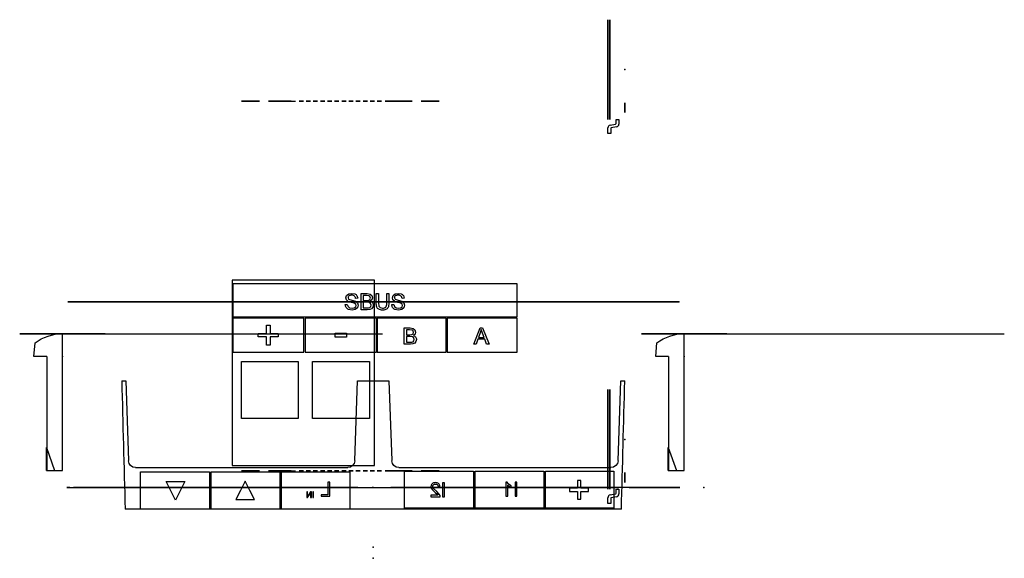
# Model space of a CAD drawing. Header units: millimetres. Extents: x -24.8 to 44.4, y -0.8 to 37.1.
import ezdxf

# ---------------------------------------------------------------- set-up
doc = ezdxf.new("R2010")
doc.units = ezdxf.units.MM
doc.header["$MEASUREMENT"] = 0
for name, color, linetype in [('', 7, 'Continuous'), ('Model_Sketch1', 7, 'Continuous'), ('Model_Sketch2', 7, 'Continuous'), ('Model_Sketch3', 7, 'Continuous'), ('Model_Sketch5', 7, 'Continuous'), ('Model_ThermalSketch', 7, 'Continuous'), ('PPZ-02m v2_Sketch1', 7, 'Continuous'), ('PPZ-02m v2_Sketch2', 7, 'Continuous'), ('ST-1018_2_0_A v1_Outline', 7, 'Continuous'), ('ST-1018_2_1_C v2_Outline', 7, 'Continuous'), ('TQFP48_Pad', 7, 'Continuous'), ('TQFP48_Silkscreen', 7, 'Continuous'), ('TQFP48_Text', 7, 'Continuous')]:
    doc.layers.add(name, color=color, linetype=linetype)

# ---------------------------------------------------------------- blocks, each defined once
blk = doc.blocks.new('Model')
at = {"layer": 'Model_Sketch1'}
for p, q in [((0.35, 0.35, 0.015), (-0.35, 0.35, 0.015)), ((0.35, 0.35, 0.015), (-0.35, -0.35, 0.015)), ((-0.35, 0.35, 0.015), (-0.35, -0.35, 0.015)), ((-0.35, 0.35, 0.015), (0.35, -0.35, 0.015)), ((0.35, -0.35, 0.015), (0.35, 0.35, 0.015)), ((-0.35, -0.35, 0.015), (0.35, -0.35, 0.015))]:
    blk.add_line(p, q, dxfattribs=at)
blk.add_point((0, 0, 0.015), dxfattribs=at)
blk.add_point((0, 0, 0.015), dxfattribs=at)
at = {"layer": 'Model_Sketch2'}
for p, q in [((-0.45, 0.275), (-0.41, 0.275)), ((-0.4152, 0.275, 0.02), (-0.45, 0.275, 0.02)), ((-0.45, 0.275, 0.02), (-0.45, 0.275)), ((-0.4035, 0.275, 0.0611), (-0.4103, 0.275, 0.0241)), ((-0.3903, 0.275, 0.0164), (-0.3835, 0.275, 0.0534)), ((-0.35, 0.275, 0.0775), (-0.3838, 0.275, 0.0775)), ((-0.3786, 0.275, 0.0575), (-0.35, 0.275, 0.0575)), ((-0.35, 0.275, 0.0575), (-0.35, 0.275, 0.0775))]:
    blk.add_line(p, q, dxfattribs=at)
at = {"layer": 'Model_Sketch2', "extrusion": (0, 1, 0)}
for centre, radius, start, end in [((0.4152, 0.025, 0.275), 0.005, 190.47186, 270), ((0.41, 0.02, 0.275), 0.02, 190.4719, 270), ((0.3838, 0.0575, 0.275), 0.02, 10.47186, 90), ((0.3786, 0.0525, 0.275), 0.005, 10.4719, 90)]:
    blk.add_arc(centre, radius, start, end, dxfattribs=at)
at = {"layer": 'Model_Sketch2'}
blk.add_point((0, 0.275), dxfattribs=at)
at = {"layer": 'Model_Sketch3'}
for p, q in [((-0.4152, -0.275, 0.02), (-0.45, -0.275, 0.02)), ((-0.45, -0.275), (-0.41, -0.275)), ((-0.45, -0.275, 0.02), (-0.45, -0.275)), ((-0.4035, -0.275, 0.0611), (-0.4103, -0.275, 0.0241)), ((-0.3903, -0.275, 0.0164), (-0.3835, -0.275, 0.0534)), ((-0.35, -0.275, 0.0775), (-0.3838, -0.275, 0.0775)), ((-0.3786, -0.275, 0.0575), (-0.35, -0.275, 0.0575)), ((-0.35, -0.275, 0.0575), (-0.35, -0.275, 0.0775))]:
    blk.add_line(p, q, dxfattribs=at)
at = {"layer": 'Model_Sketch3', "extrusion": (0, 1, 0)}
for centre, radius, start, end in [((0.4152, 0.025, -0.275), 0.005, 190.47186, 270), ((0.41, 0.02, -0.275), 0.02, 190.4719, 270), ((0.3838, 0.0575, -0.275), 0.02, 10.47186, 90), ((0.3786, 0.0525, -0.275), 0.005, 10.4719, 90)]:
    blk.add_arc(centre, radius, start, end, dxfattribs=at)
at = {"layer": 'Model_Sketch3'}
blk.add_point((0, -0.275), dxfattribs=at)
at = {"layer": 'Model_Sketch5'}
blk.add_circle((-0.268, 0.268, 0.12), 0.035, dxfattribs=at)
blk.add_point((0, 0, 0.12), dxfattribs=at)
at = {"layer": 'Model_ThermalSketch'}
for p, q in [((0.35, 0.35), (-0.35, 0.35)), ((0.35, 0.35), (-0.35, -0.35)), ((-0.35, 0.35), (-0.35, -0.35)), ((-0.35, 0.35), (0.35, -0.35)), ((0.35, -0.35), (0.35, 0.35)), ((-0.35, -0.35), (0.35, -0.35))]:
    blk.add_line(p, q, dxfattribs=at)
blk.add_point((0, 0), dxfattribs=at)
blk.add_point((0, 0), dxfattribs=at)
blk = doc.blocks.new('TQFP48')
at = {"layer": 'TQFP48_Pad'}
for p, q in [((-0.26, 0.505), (-0.29, 0.505)), ((-0.29, 0.505), (-0.29, 0.345)), ((-0.26, 0.345), (-0.26, 0.505)), ((-0.24, 0.505), (-0.24, 0.345)), ((-0.21, 0.505), (-0.24, 0.505)), ((-0.21, 0.345), (-0.21, 0.505)), ((-0.19, 0.505), (-0.19, 0.345)), ((-0.16, 0.505), (-0.19, 0.505)), ((-0.16, 0.345), (-0.16, 0.505)), ((-0.14, 0.505), (-0.14, 0.345)), ((-0.11, 0.505), (-0.14, 0.505)), ((-0.11, 0.345), (-0.11, 0.505)), ((-0.06, 0.505), (-0.09, 0.505)), ((-0.09, 0.505), (-0.09, 0.345)), ((-0.06, 0.345), (-0.06, 0.505)), ((-0.04, 0.505), (-0.04, 0.345)), ((-0.01, 0.505), (-0.04, 0.505)), ((-0.01, 0.345), (-0.01, 0.505)), ((0.04, 0.505), (0.01, 0.505)), ((0.01, 0.505), (0.01, 0.345)), ((0.04, 0.345), (0.04, 0.505)), ((0.06, 0.505), (0.06, 0.345)), ((0.09, 0.505), (0.06, 0.505)), ((0.09, 0.345), (0.09, 0.505)), ((0.11, 0.505), (0.11, 0.345)), ((0.14, 0.505), (0.11, 0.505)), ((0.14, 0.345), (0.14, 0.505)), ((0.19, 0.505), (0.16, 0.505)), ((0.16, 0.505), (0.16, 0.345)), ((0.19, 0.345), (0.19, 0.505)), ((0.24, 0.505), (0.21, 0.505)), ((0.21, 0.505), (0.21, 0.345)), ((0.24, 0.345), (0.24, 0.505)), ((0.26, 0.505), (0.26, 0.345)), ((0.29, 0.505), (0.26, 0.505)), ((0.29, 0.345), (0.29, 0.505)), ((-0.345, 0.29), (-0.505, 0.29)), ((-0.505, 0.29), (-0.505, 0.26)), ((-0.345, 0.26), (-0.345, 0.29)), ((-0.29, 0.345), (-0.26, 0.345)), ((-0.24, 0.345), (-0.21, 0.345)), ((-0.19, 0.345), (-0.16, 0.345)), ((-0.14, 0.345), (-0.11, 0.345)), ((-0.09, 0.345), (-0.06, 0.345)), ((-0.04, 0.345), (-0.01, 0.345)), ((0.01, 0.345), (0.04, 0.345)), ((0.06, 0.345), (0.09, 0.345)), ((0.11, 0.345), (0.14, 0.345)), ((0.16, 0.345), (0.19, 0.345)), ((0.21, 0.345), (0.24, 0.345)), ((0.26, 0.345), (0.29, 0.345)), ((0.345, 0.29), (0.345, 0.26)), ((0.505, 0.29), (0.345, 0.29)), ((0.505, 0.26), (0.505, 0.29)), ((-0.505, 0.26), (-0.345, 0.26)), ((-0.345, 0.24), (-0.505, 0.24)), ((-0.505, 0.24), (-0.505, 0.21)), ((-0.505, 0.21), (-0.345, 0.21)), ((-0.345, 0.21), (-0.345, 0.24)), ((0.345, 0.26), (0.505, 0.26)), ((0.505, 0.24), (0.345, 0.24)), ((0.345, 0.24), (0.345, 0.21)), ((0.345, 0.21), (0.505, 0.21)), ((0.505, 0.21), (0.505, 0.24)), ((-0.505, 0.19), (-0.505, 0.16)), ((-0.345, 0.19), (-0.505, 0.19)), ((-0.505, 0.16), (-0.345, 0.16)), ((-0.345, 0.14), (-0.505, 0.14)), ((-0.505, 0.14), (-0.505, 0.11)), ((-0.345, 0.16), (-0.345, 0.19)), ((-0.345, 0.11), (-0.345, 0.14)), ((0.505, 0.19), (0.345, 0.19)), ((0.345, 0.19), (0.345, 0.16)), ((0.345, 0.16), (0.505, 0.16)), ((0.345, 0.14), (0.345, 0.11)), ((0.505, 0.14), (0.345, 0.14)), ((0.505, 0.16), (0.505, 0.19)), ((0.505, 0.11), (0.505, 0.14)), ((-0.505, 0.11), (-0.345, 0.11)), ((-0.345, 0.09), (-0.505, 0.09)), ((-0.505, 0.09), (-0.505, 0.06)), ((-0.345, 0.06), (-0.345, 0.09)), ((0.345, 0.11), (0.505, 0.11)), ((0.345, 0.09), (0.345, 0.06)), ((0.505, 0.09), (0.345, 0.09)), ((0.505, 0.06), (0.505, 0.09)), ((-0.505, 0.06), (-0.345, 0.06)), ((-0.345, 0.04), (-0.505, 0.04)), ((-0.505, 0.04), (-0.505, 0.01)), ((-0.505, 0.01), (-0.345, 0.01)), ((-0.345, 0.01), (-0.345, 0.04)), ((0.345, 0.06), (0.505, 0.06)), ((0.505, 0.04), (0.345, 0.04)), ((0.345, 0.04), (0.345, 0.01)), ((0.345, 0.01), (0.505, 0.01)), ((0.505, 0.01), (0.505, 0.04)), ((-0.505, -0.01), (-0.505, -0.04)), ((-0.345, -0.01), (-0.505, -0.01)), ((-0.505, -0.04), (-0.345, -0.04)), ((-0.505, -0.06), (-0.505, -0.09)), ((-0.345, -0.06), (-0.505, -0.06)), ((-0.345, -0.04), (-0.345, -0.01)), ((-0.345, -0.09), (-0.345, -0.06)), ((0.505, -0.01), (0.345, -0.01)), ((0.345, -0.01), (0.345, -0.04)), ((0.345, -0.04), (0.505, -0.04)), ((0.345, -0.06), (0.345, -0.09)), ((0.505, -0.06), (0.345, -0.06)), ((0.505, -0.04), (0.505, -0.01)), ((0.505, -0.09), (0.505, -0.06)), ((-0.505, -0.09), (-0.345, -0.09)), ((-0.345, -0.11), (-0.505, -0.11)), ((-0.505, -0.11), (-0.505, -0.14)), ((-0.345, -0.14), (-0.345, -0.11)), ((0.345, -0.09), (0.505, -0.09)), ((0.345, -0.11), (0.345, -0.14)), ((0.505, -0.11), (0.345, -0.11)), ((0.505, -0.14), (0.505, -0.11)), ((-0.505, -0.14), (-0.345, -0.14)), ((-0.345, -0.16), (-0.505, -0.16)), ((-0.505, -0.16), (-0.505, -0.19)), ((-0.505, -0.19), (-0.345, -0.19)), ((-0.345, -0.19), (-0.345, -0.16)), ((0.345, -0.14), (0.505, -0.14)), ((0.345, -0.16), (0.345, -0.19)), ((0.505, -0.16), (0.345, -0.16)), ((0.345, -0.19), (0.505, -0.19)), ((0.505, -0.19), (0.505, -0.16)), ((-0.345, -0.21), (-0.505, -0.21)), ((-0.505, -0.21), (-0.505, -0.24)), ((-0.505, -0.24), (-0.345, -0.24)), ((-0.505, -0.26), (-0.505, -0.29)), ((-0.345, -0.26), (-0.505, -0.26)), ((-0.345, -0.24), (-0.345, -0.21)), ((-0.345, -0.29), (-0.345, -0.26)), ((0.345, -0.21), (0.345, -0.24)), ((0.505, -0.21), (0.345, -0.21)), ((0.345, -0.24), (0.505, -0.24)), ((0.505, -0.26), (0.345, -0.26)), ((0.345, -0.26), (0.345, -0.29)), ((0.505, -0.24), (0.505, -0.21)), ((0.505, -0.29), (0.505, -0.26)), ((-0.505, -0.29), (-0.345, -0.29)), ((-0.29, -0.345), (-0.29, -0.505)), ((-0.26, -0.345), (-0.29, -0.345)), ((-0.26, -0.505), (-0.26, -0.345)), ((-0.24, -0.345), (-0.24, -0.505)), ((-0.21, -0.345), (-0.24, -0.345)), ((-0.21, -0.505), (-0.21, -0.345)), ((-0.16, -0.345), (-0.19, -0.345)), ((-0.19, -0.345), (-0.19, -0.505)), ((-0.16, -0.505), (-0.16, -0.345)), ((-0.14, -0.345), (-0.14, -0.505)), ((-0.11, -0.345), (-0.14, -0.345)), ((-0.11, -0.505), (-0.11, -0.345)), ((-0.06, -0.345), (-0.09, -0.345)), ((-0.09, -0.345), (-0.09, -0.505)), ((-0.06, -0.505), (-0.06, -0.345)), ((-0.01, -0.345), (-0.04, -0.345)), ((-0.04, -0.345), (-0.04, -0.505)), ((-0.01, -0.505), (-0.01, -0.345)), ((0.04, -0.345), (0.01, -0.345)), ((0.01, -0.345), (0.01, -0.505)), ((0.04, -0.505), (0.04, -0.345)), ((0.06, -0.345), (0.06, -0.505)), ((0.09, -0.345), (0.06, -0.345)), ((0.09, -0.505), (0.09, -0.345)), ((0.11, -0.345), (0.11, -0.505)), ((0.14, -0.345), (0.11, -0.345)), ((0.14, -0.505), (0.14, -0.345)), ((0.19, -0.345), (0.16, -0.345)), ((0.16, -0.345), (0.16, -0.505)), ((0.19, -0.505), (0.19, -0.345)), ((0.24, -0.345), (0.21, -0.345)), ((0.21, -0.345), (0.21, -0.505)), ((0.24, -0.505), (0.24, -0.345)), ((0.26, -0.345), (0.26, -0.505)), ((0.29, -0.345), (0.26, -0.345)), ((0.29, -0.505), (0.29, -0.345)), ((0.345, -0.29), (0.505, -0.29)), ((-0.29, -0.505), (-0.26, -0.505)), ((-0.24, -0.505), (-0.21, -0.505)), ((-0.19, -0.505), (-0.16, -0.505)), ((-0.14, -0.505), (-0.11, -0.505)), ((-0.09, -0.505), (-0.06, -0.505)), ((-0.04, -0.505), (-0.01, -0.505)), ((0.01, -0.505), (0.04, -0.505)), ((0.06, -0.505), (0.09, -0.505)), ((0.11, -0.505), (0.14, -0.505)), ((0.16, -0.505), (0.19, -0.505)), ((0.21, -0.505), (0.24, -0.505)), ((0.26, -0.505), (0.29, -0.505))]:
    blk.add_line(p, q, dxfattribs=at)
at = {"layer": 'TQFP48_Silkscreen'}
for p, q in [((-0.35, 0.35), (-0.35, 0.3154)), ((-0.35, 0.35), (-0.3154, 0.35)), ((0.35, 0.35), (0.3154, 0.35)), ((0.35, 0.35), (0.35, 0.3154)), ((-0.35, -0.35), (-0.35, -0.3154)), ((0.35, -0.35), (0.35, -0.3154)), ((-0.35, -0.35), (-0.3154, -0.35)), ((0.35, -0.35), (0.3154, -0.35))]:
    blk.add_line(p, q, dxfattribs=at)
blk.add_circle((-0.4275, 0.3404), 0.025, dxfattribs=at)
at = {"layer": 'TQFP48_Text'}
for p, q in [((0.2137, 0.6955), (-0.2137, 0.6955)), ((-0.2137, 0.6955), (-0.2137, 0.5685)), ((0.2137, 0.5685), (0.2137, 0.6955)), ((-0.2137, 0.5685), (0.2137, 0.5685)), ((-0.2337, -0.5685), (-0.2337, -0.6955)), ((0.2337, -0.5685), (-0.2337, -0.5685)), ((0.2337, -0.6955), (0.2337, -0.5685)), ((-0.2337, -0.6955), (0.2337, -0.6955))]:
    blk.add_line(p, q, dxfattribs=at)
at = {"extrusion": (-1.49281e-16, 1, 1.47911e-31), "rotation": 89.99999999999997}
blk.add_blockref('Model', (0.2315, 0.2222, 1.88), dxfattribs=at)
blk = doc.blocks.new('Packages')
at = {"extrusion": (-1.49281e-16, 1, 1.47911e-31), "rotation": 89.99999999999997}
blk.add_blockref('TQFP48', (0.2315, 0.2222, 1.88), dxfattribs=at)
blk = doc.blocks.new('ST-1018_2_0_Av1')
at = {"layer": 'ST-1018_2_0_A v1_Outline'}
for p, q in [((0.4845, 2.1784), (0.4183, 2.0615)), ((3.8124, 2.1784), (0.4845, 2.1784)), ((4.2719, 0.951), (4.1977, 1.2718)), ((0.0655, 1.1417), (0.0028, 0.8185)), ((4.2941, 0.8185), (4.2719, 0.951)), ((0.0023, 0.1229), (0.0024, 0.1198)), ((0.0024, 0.1198), (0.0084, 0.0596)), ((4.2814, 0.1246), (4.2514, 0.1305)), ((4.2946, 0.1229), (4.2814, 0.1246)), ((0.0084, 0.0596), (0.0195, 0.0002)), ((0.0195, 0.0002), (4.2799, 0.0002)), ((4.2799, 0.0002), (4.2806, 0.0033))]:
    blk.add_line(p, q, dxfattribs=at)
for centre, radius, start, end in [((0.5618, 0.2617), 3.7737, 15.52538, 30.52539), ((3.7351, 0.2617), 3.7737, 151.51446, 166.51447), ((-0.0366, 0.4707), 0.35, 276.37163, 83.55161), ((4.3334, 0.4707), 0.35, 96.44797, 256.44789), ((3.604, 0.1432), 0.6909, 348.31969, 358.31971)]:
    blk.add_arc(centre, radius, start, end, dxfattribs=at)
blk.add_point((0, 0), dxfattribs=at)
at = {"extrusion": (-1.49281e-16, 1, 1.47911e-31)}
blk.add_blockref('Packages', (-2.1484, -0.4707, 1.7246), dxfattribs=at)
blk = doc.blocks.new('ST-1018_2_1_Cv2')
at = {"layer": 'ST-1018_2_1_C v2_Outline'}
for p, q in [((1.135, 4.191), (0.9855, 4.0325)), ((3.51, 4.191), (1.135, 4.191)), ((0.6452, 3.5712), (0.6172, 3.5255)), ((0.6172, 3.5255), (0.6223, 3.523)), ((0.6223, 3.523), (0.6343, 3.5219)), ((0.5072, 3.301), (0.5003, 3.3108)), ((0.515, 3.2918), (0.5072, 3.301)), ((0.5235, 3.2833), (0.515, 3.2918)), ((0.6107, 3.2473), (0.5987, 3.2483)), ((4.2723, 3.0003), (4.1631, 3.2512)), ((4.4637, 2.204), (4.4232, 2.4747)), ((0.2004, 2.3483), (0.1676, 2.0523)), ((4.476, 2.0519), (4.4637, 2.204)), ((0.1676, 2.0523), (0.1682, 2.0523)), ((0.1682, 2.0523), (0.1919, 2.0486)), ((4.4551, 2.0514), (4.476, 2.0519)), ((4.2316, 1.8129), (4.2316, 1.8163)), ((4.2316, 1.7272), (4.2316, 1.8129)), ((4.2316, 1.3589), (4.2316, 1.7272)), ((0.3099, 1.5646), (0.1702, 1.491)), ((0.1702, 1.491), (0.2207, 1.11)), ((0.2207, 1.11), (0.2431, 1.0048)), ((4.43, 1.1598), (4.4127, 1.1606)), ((2.3216, 1.0566), (2.3306, 1.0568)), ((2.1996, 0.9601), (2.2007, 0.9692)), ((2.1996, 0.1669), (2.1996, 0.9601)), ((2.4308, 0.9601), (2.4308, 0.1669)), ((4.0832, 0.1669), (4.1522, 0.3039)), ((0.5552, 0.1669), (2.1996, 0.1669)), ((2.4308, 0.1669), (4.0832, 0.1669))]:
    blk.add_line(p, q, dxfattribs=at)
for centre, radius, start, end in [((1.0534, 1.7871), 3.4371, 25.21178, 44.37852), ((3.4516, 1.8566), 3.2888, 138.57595, 148.57594), ((0.6165, 3.3851), 0.1379, 267.6027, 82.60273), ((3.5736, 1.8253), 3.4135, 154.20251, 171.18625), ((0.6165, 3.3852), 0.138, 227.60117, 262.60101), ((1.3439, 1.875), 3.1371, 11.01981, 21.0198), ((0.138, 1.7791), 0.2748, 308.70578, 78.7059), ((4.4716, 1.8119), 0.24, 93.9454, 178.94545), ((4.4304, 1.3585), 0.1987, 179.88748, 264.88753), ((1.0505, 1.7835), 3.4366, 334.49827, 349.54374), ((2.3045, 0.953), 0.105, 80.64314, 171.14688), ((2.3279, 0.9538), 0.1031, 3.53292, 88.53277), ((3.5814, 1.771), 3.4251, 192.92779, 207.92777)]:
    blk.add_arc(centre, radius, start, end, dxfattribs=at)
blk.add_point((0, 0), dxfattribs=at)
at = {"extrusion": (2.10263e-16, 1, 2.46577e-16)}
blk.add_blockref('Packages', (-2.323, -1.7641, 0.42), dxfattribs=at)
blk = doc.blocks.new('Dotworzyw22x8v2')
at = {"layer": ''}
for p, q in [((-0.0155, 0.095, 0.16), (0.0155, 0.095, 0.16)), ((-0.0155, 0.095, 0.16), (-0.0155, 0.0155, 0.16)), ((0, 0, 0.16), (0, 0.095, 0.16)), ((0.0155, 0.095, 0.16), (0.0155, 0.0155, 0.16)), ((-0.2, 0), (-0.1916, 0, 0.0963)), ((-0.11, 0), (-0.2, 0)), ((-0.1122, 0, -0.8), (0, 0, -0.8)), ((-0.1122, 0, -0.8), (-0.1122, 0, -0.64)), ((-0.1122, 0, -0.64), (-0.055, 0, -0.8)), ((-0.11, 0), (-0.11, 0, -0.8)), ((-0.11, 0, -0.8), (0, 0, -0.8)), ((-0.095, 0.0155, 0.16), (-0.095, -0.0155, 0.16)), ((-0.0155, 0.0155, 0.16), (-0.095, 0.0155, 0.16)), ((0, 0, -0.8), (0, 0, 0.16)), ((0, 0, -0.8), (0, 0, 0.16)), ((0.0155, 0.0155, 0.16), (0.095, 0.0155, 0.16)), ((0.095, -0.0155, 0.16), (0.095, 0.0155, 0.16)), ((0.175, 0, 0.16), (2.25, 0, 0.16)), ((-0.0155, -0.0155, 0.16), (-0.095, -0.0155, 0.16)), ((-0.0155, -0.095, 0.16), (-0.0155, -0.0155, 0.16)), ((0.0155, -0.0155, 0.16), (0.095, -0.0155, 0.16)), ((0.0155, -0.095, 0.16), (0.0155, -0.0155, 0.16)), ((-0.0155, -0.095, 0.16), (0.0155, -0.095, 0.16))]:
    blk.add_line(p, q, dxfattribs=at)
for radius in [0.3, 0.15]:
    blk.add_circle((0, 0, 0.16), radius, dxfattribs=at)
at = {"layer": '', "extrusion": (0, 1, 0)}
blk.add_arc((0, -0.16), 0.32, 53.22558, 90, dxfattribs=at)
at = {"layer": ''}
for p in [(0, 0), (0, 0, 0.16), (0, 0)]:
    blk.add_point(p, dxfattribs=at)

msp = doc.modelspace()

# ---------------------------------------------------------------- linework, layer by layer
at = {"layer": 'PPZ-02m v2_Sketch1'}
for p, q in [((-9.92, 18.754, 26.293), (-9.92, 5.754, 26.293)), ((0.08, 18.754, 26.293), (-9.92, 18.754, 26.293)), ((0.08, 5.754, 26.293), (0.08, 18.754, 26.293)), ((10.12, 18.501, 26.293), (-9.88, 18.501, 26.293)), ((-9.88, 18.501, 26.293), (-9.88, 16.198, 26.293)), ((10.12, 16.198, 26.293), (10.12, 18.501, 26.293)), ((-1.921, 17.522, 26.293), (-1.872, 17.683, 26.293)), ((-1.881, 17.381, 26.293), (-1.921, 17.522, 26.293)), ((-1.76, 17.275, 26.293), (-1.881, 17.381, 26.293)), ((-1.872, 17.683, 26.293), (-1.729, 17.797, 26.293)), ((-1.773, 17.566, 26.293), (-1.776, 17.532, 26.293)), ((-1.776, 17.532, 26.293), (-1.732, 17.431, 26.293)), ((-1.761, 17.598, 26.293), (-1.773, 17.566, 26.293)), ((-1.741, 17.626, 26.293), (-1.761, 17.598, 26.293)), ((-1.714, 17.653, 26.293), (-1.741, 17.626, 26.293)), ((-1.732, 17.431, 26.293), (-1.506, 17.35, 26.293)), ((-1.729, 17.797, 26.293), (-1.521, 17.836, 26.293)), ((-1.678, 17.675, 26.293), (-1.714, 17.653, 26.293)), ((-1.633, 17.69, 26.293), (-1.678, 17.675, 26.293)), ((-1.579, 17.7, 26.293), (-1.633, 17.69, 26.293)), ((-1.515, 17.703, 26.293), (-1.579, 17.7, 26.293)), ((-1.521, 17.836, 26.293), (-1.298, 17.795, 26.293)), ((-1.454, 17.699, 26.293), (-1.515, 17.703, 26.293)), ((-1.506, 17.35, 26.293), (-1.254, 17.278, 26.293)), ((-1.4, 17.689, 26.293), (-1.454, 17.699, 26.293)), ((-1.354, 17.672, 26.293), (-1.4, 17.689, 26.293)), ((-1.317, 17.648, 26.293), (-1.354, 17.672, 26.293)), ((-1.287, 17.617, 26.293), (-1.317, 17.648, 26.293)), ((-1.298, 17.795, 26.293), (-1.253, 17.773, 26.293)), ((-1.264, 17.58, 26.293), (-1.287, 17.617, 26.293)), ((-1.248, 17.536, 26.293), (-1.264, 17.58, 26.293)), ((-1.253, 17.773, 26.293), (-1.213, 17.745, 26.293)), ((-1.238, 17.485, 26.293), (-1.248, 17.536, 26.293)), ((-1.094, 17.496, 26.293), (-1.238, 17.485, 26.293)), ((-1.213, 17.745, 26.293), (-1.178, 17.713, 26.293)), ((-1.178, 17.713, 26.293), (-1.15, 17.676, 26.293)), ((-1.15, 17.676, 26.293), (-1.094, 17.496, 26.293)), ((-0.862, 16.68, 26.293), (-0.862, 17.817, 26.293)), ((-0.862, 17.817, 26.293), (-0.436, 17.817, 26.293)), ((-0.484, 17.684, 26.293), (-0.711, 17.684, 26.293)), ((-0.711, 17.684, 26.293), (-0.711, 17.339, 26.293)), ((-0.711, 17.339, 26.293), (-0.465, 17.339, 26.293)), ((-0.311, 17.668, 26.293), (-0.484, 17.684, 26.293)), ((-0.465, 17.339, 26.293), (-0.322, 17.352, 26.293)), ((-0.436, 17.817, 26.293), (-0.227, 17.783, 26.293)), ((-0.322, 17.352, 26.293), (-0.236, 17.409, 26.293)), ((-0.234, 17.609, 26.293), (-0.311, 17.668, 26.293)), ((-0.236, 17.409, 26.293), (-0.206, 17.509, 26.293)), ((-0.206, 17.509, 26.293), (-0.234, 17.609, 26.293)), ((-0.227, 17.783, 26.293), (-0.104, 17.676, 26.293)), ((-0.098, 17.389, 26.293), (-0.217, 17.285, 26.293)), ((-0.104, 17.676, 26.293), (-0.059, 17.526, 26.293)), ((-0.059, 17.526, 26.293), (-0.098, 17.389, 26.293)), ((0.206, 17.161, 26.293), (0.206, 17.817, 26.293)), ((0.206, 17.817, 26.293), (0.357, 17.817, 26.293)), ((0.357, 17.817, 26.293), (0.357, 17.161, 26.293)), ((0.948, 17.817, 26.293), (1.099, 17.817, 26.293)), ((0.948, 17.161, 26.293), (0.948, 17.817, 26.293)), ((1.099, 17.817, 26.293), (1.099, 17.161, 26.293)), ((1.343, 17.522, 26.293), (1.392, 17.683, 26.293)), ((1.383, 17.381, 26.293), (1.343, 17.522, 26.293)), ((1.504, 17.275, 26.293), (1.383, 17.381, 26.293)), ((1.392, 17.683, 26.293), (1.535, 17.797, 26.293)), ((1.492, 17.566, 26.293), (1.488, 17.532, 26.293)), ((1.488, 17.532, 26.293), (1.532, 17.431, 26.293)), ((1.503, 17.598, 26.293), (1.492, 17.566, 26.293)), ((1.523, 17.626, 26.293), (1.503, 17.598, 26.293)), ((1.55, 17.653, 26.293), (1.523, 17.626, 26.293)), ((1.532, 17.431, 26.293), (1.759, 17.35, 26.293)), ((1.535, 17.797, 26.293), (1.743, 17.836, 26.293)), ((1.586, 17.675, 26.293), (1.55, 17.653, 26.293)), ((1.631, 17.69, 26.293), (1.586, 17.675, 26.293)), ((1.685, 17.7, 26.293), (1.631, 17.69, 26.293)), ((1.749, 17.703, 26.293), (1.685, 17.7, 26.293)), ((1.743, 17.836, 26.293), (1.966, 17.795, 26.293)), ((1.811, 17.699, 26.293), (1.749, 17.703, 26.293)), ((1.759, 17.35, 26.293), (2.01, 17.278, 26.293)), ((1.864, 17.689, 26.293), (1.811, 17.699, 26.293)), ((1.91, 17.672, 26.293), (1.864, 17.689, 26.293)), ((1.947, 17.648, 26.293), (1.91, 17.672, 26.293)), ((1.977, 17.617, 26.293), (1.947, 17.648, 26.293)), ((1.966, 17.795, 26.293), (2.011, 17.773, 26.293)), ((2, 17.58, 26.293), (1.977, 17.617, 26.293)), ((2.017, 17.536, 26.293), (2, 17.58, 26.293)), ((2.011, 17.773, 26.293), (2.051, 17.745, 26.293)), ((2.026, 17.485, 26.293), (2.017, 17.536, 26.293)), ((2.17, 17.496, 26.293), (2.026, 17.485, 26.293)), ((2.051, 17.745, 26.293), (2.086, 17.713, 26.293)), ((2.086, 17.713, 26.293), (2.114, 17.676, 26.293)), ((2.114, 17.676, 26.293), (2.17, 17.496, 26.293)), ((-1.964, 17.046, 26.293), (-1.823, 17.058, 26.293)), ((-1.959, 16.99, 26.293), (-1.964, 17.046, 26.293)), ((-1.947, 16.938, 26.293), (-1.959, 16.99, 26.293)), ((-1.928, 16.888, 26.293), (-1.947, 16.938, 26.293)), ((-1.901, 16.842, 26.293), (-1.928, 16.888, 26.293)), ((-1.869, 16.799, 26.293), (-1.901, 16.842, 26.293)), ((-1.831, 16.763, 26.293), (-1.869, 16.799, 26.293)), ((-1.787, 16.732, 26.293), (-1.831, 16.763, 26.293)), ((-1.823, 17.058, 26.293), (-1.776, 16.918, 26.293)), ((-1.738, 16.706, 26.293), (-1.787, 16.732, 26.293)), ((-1.776, 16.918, 26.293), (-1.661, 16.829, 26.293)), ((-1.541, 17.204, 26.293), (-1.76, 17.275, 26.293)), ((-1.48, 16.661, 26.293), (-1.738, 16.706, 26.293)), ((-1.661, 16.829, 26.293), (-1.487, 16.795, 26.293)), ((-1.338, 17.148, 26.293), (-1.541, 17.204, 26.293)), ((-1.487, 16.795, 26.293), (-1.335, 16.82, 26.293)), ((-1.261, 16.706, 26.293), (-1.48, 16.661, 26.293)), ((-1.236, 17.082, 26.293), (-1.338, 17.148, 26.293)), ((-1.335, 16.82, 26.293), (-1.237, 16.891, 26.293)), ((-1.112, 16.83, 26.293), (-1.261, 16.706, 26.293)), ((-1.254, 17.278, 26.293), (-1.108, 17.162, 26.293)), ((-1.237, 16.891, 26.293), (-1.205, 16.988, 26.293)), ((-1.205, 16.988, 26.293), (-1.236, 17.082, 26.293)), ((-1.061, 17.001, 26.293), (-1.112, 16.83, 26.293)), ((-1.108, 17.162, 26.293), (-1.061, 17.001, 26.293)), ((-0.428, 16.68, 26.293), (-0.862, 16.68, 26.293)), ((-0.711, 17.206, 26.293), (-0.711, 16.814, 26.293)), ((-0.448, 17.206, 26.293), (-0.711, 17.206, 26.293)), ((-0.711, 16.814, 26.293), (-0.428, 16.814, 26.293)), ((-0.282, 17.187, 26.293), (-0.448, 17.206, 26.293)), ((-0.428, 16.814, 26.293), (-0.325, 16.819, 26.293)), ((-0.245, 16.7, 26.293), (-0.428, 16.68, 26.293)), ((-0.325, 16.819, 26.293), (-0.239, 16.85, 26.293)), ((-0.192, 17.121, 26.293), (-0.282, 17.187, 26.293)), ((-0.12, 16.756, 26.293), (-0.245, 16.7, 26.293)), ((-0.239, 16.85, 26.293), (-0.181, 16.914, 26.293)), ((-0.217, 17.285, 26.293), (-0.169, 17.267, 26.293)), ((-0.159, 17.01, 26.293), (-0.192, 17.121, 26.293)), ((-0.181, 16.914, 26.293), (-0.159, 17.01, 26.293)), ((-0.169, 17.267, 26.293), (-0.126, 17.244, 26.293)), ((-0.126, 17.244, 26.293), (-0.089, 17.216, 26.293)), ((-0.037, 16.861, 26.293), (-0.12, 16.756, 26.293)), ((-0.089, 17.216, 26.293), (-0.059, 17.182, 26.293)), ((-0.059, 17.182, 26.293), (-0.034, 17.144, 26.293)), ((-0.003, 17.01, 26.293), (-0.037, 16.861, 26.293)), ((-0.034, 17.144, 26.293), (-0.017, 17.103, 26.293)), ((-0.017, 17.103, 26.293), (-0.007, 17.058, 26.293)), ((-0.007, 17.058, 26.293), (-0.003, 17.01, 26.293)), ((0.209, 17.075, 26.293), (0.206, 17.161, 26.293)), ((0.217, 16.999, 26.293), (0.209, 17.075, 26.293)), ((0.231, 16.933, 26.293), (0.217, 16.999, 26.293)), ((0.25, 16.876, 26.293), (0.231, 16.933, 26.293)), ((0.275, 16.827, 26.293), (0.25, 16.876, 26.293)), ((0.308, 16.784, 26.293), (0.275, 16.827, 26.293)), ((0.347, 16.747, 26.293), (0.308, 16.784, 26.293)), ((0.394, 16.716, 26.293), (0.347, 16.747, 26.293)), ((0.357, 17.161, 26.293), (0.385, 16.943, 26.293)), ((0.385, 16.943, 26.293), (0.479, 16.834, 26.293)), ((0.449, 16.692, 26.293), (0.394, 16.716, 26.293)), ((0.51, 16.675, 26.293), (0.449, 16.692, 26.293)), ((0.479, 16.834, 26.293), (0.642, 16.796, 26.293)), ((0.579, 16.665, 26.293), (0.51, 16.675, 26.293)), ((0.655, 16.661, 26.293), (0.579, 16.665, 26.293)), ((0.642, 16.796, 26.293), (0.719, 16.801, 26.293)), ((0.733, 16.665, 26.293), (0.655, 16.661, 26.293)), ((0.719, 16.801, 26.293), (0.784, 16.815, 26.293)), ((0.803, 16.677, 26.293), (0.733, 16.665, 26.293)), ((0.784, 16.815, 26.293), (0.837, 16.839, 26.293)), ((0.866, 16.697, 26.293), (0.803, 16.677, 26.293)), ((0.837, 16.839, 26.293), (0.878, 16.871, 26.293)), ((0.92, 16.725, 26.293), (0.866, 16.697, 26.293)), ((0.878, 16.871, 26.293), (0.908, 16.918, 26.293)), ((0.908, 16.918, 26.293), (0.93, 16.981, 26.293)), ((0.967, 16.759, 26.293), (0.92, 16.725, 26.293)), ((0.93, 16.981, 26.293), (0.943, 17.063, 26.293)), ((0.943, 17.063, 26.293), (0.948, 17.161, 26.293)), ((1.006, 16.797, 26.293), (0.967, 16.759, 26.293)), ((1.037, 16.841, 26.293), (1.006, 16.797, 26.293)), ((1.06, 16.888, 26.293), (1.037, 16.841, 26.293)), ((1.099, 17.161, 26.293), (1.06, 16.888, 26.293)), ((1.3, 17.046, 26.293), (1.442, 17.058, 26.293)), ((1.305, 16.99, 26.293), (1.3, 17.046, 26.293)), ((1.317, 16.938, 26.293), (1.305, 16.99, 26.293)), ((1.337, 16.888, 26.293), (1.317, 16.938, 26.293)), ((1.363, 16.842, 26.293), (1.337, 16.888, 26.293)), ((1.395, 16.799, 26.293), (1.363, 16.842, 26.293)), ((1.433, 16.763, 26.293), (1.395, 16.799, 26.293)), ((1.477, 16.732, 26.293), (1.433, 16.763, 26.293)), ((1.442, 17.058, 26.293), (1.488, 16.918, 26.293)), ((1.526, 16.706, 26.293), (1.477, 16.732, 26.293)), ((1.488, 16.918, 26.293), (1.603, 16.829, 26.293)), ((1.723, 17.204, 26.293), (1.504, 17.275, 26.293)), ((1.784, 16.661, 26.293), (1.526, 16.706, 26.293)), ((1.603, 16.829, 26.293), (1.777, 16.795, 26.293)), ((1.926, 17.148, 26.293), (1.723, 17.204, 26.293)), ((1.777, 16.795, 26.293), (1.929, 16.82, 26.293)), ((2.003, 16.706, 26.293), (1.784, 16.661, 26.293)), ((2.028, 17.082, 26.293), (1.926, 17.148, 26.293)), ((1.929, 16.82, 26.293), (2.027, 16.891, 26.293)), ((2.152, 16.83, 26.293), (2.003, 16.706, 26.293)), ((2.01, 17.278, 26.293), (2.157, 17.162, 26.293)), ((2.027, 16.891, 26.293), (2.059, 16.988, 26.293)), ((2.059, 16.988, 26.293), (2.028, 17.082, 26.293)), ((2.204, 17.001, 26.293), (2.152, 16.83, 26.293)), ((2.157, 17.162, 26.293), (2.204, 17.001, 26.293)), ((-9.88, 16.198, 26.293), (10.12, 16.198, 26.293)), ((-9.88, 16.101, 26.293), (-9.88, 13.701, 26.293)), ((-4.88, 16.101, 26.293), (-9.88, 16.101, 26.293)), ((-4.88, 13.701, 26.293), (-4.88, 16.101, 26.293)), ((-4.779, 16.101, 26.293), (-4.779, 13.701, 26.293)), ((0.221, 16.101, 26.293), (-4.779, 16.101, 26.293)), ((0.221, 13.701, 26.293), (0.221, 16.101, 26.293)), ((0.285, 16.101, 26.293), (0.285, 13.701, 26.293)), ((5.126, 16.101, 26.293), (0.285, 16.101, 26.293)), ((5.126, 13.701, 26.293), (5.126, 16.101, 26.293)), ((10.104, 16.1, 26.293), (5.205, 16.1, 26.293)), ((5.205, 16.1, 26.293), (5.205, 13.7, 26.293)), ((10.104, 13.7, 26.293), (10.104, 16.1, 26.293)), ((-7.504, 15.605, 26.293), (-7.257, 15.605, 26.293)), ((-7.504, 15.024, 26.293), (-7.504, 15.605, 26.293)), ((-7.257, 15.605, 26.293), (-7.257, 15.024, 26.293)), ((2.174, 15.406, 26.293), (2.6, 15.406, 26.293)), ((2.174, 14.269, 26.293), (2.174, 15.406, 26.293)), ((2.325, 15.273, 26.293), (2.325, 14.928, 26.293)), ((2.552, 15.273, 26.293), (2.325, 15.273, 26.293)), ((2.725, 15.257, 26.293), (2.552, 15.273, 26.293)), ((2.6, 15.406, 26.293), (2.809, 15.372, 26.293)), ((2.802, 15.197, 26.293), (2.725, 15.257, 26.293)), ((2.809, 15.372, 26.293), (2.932, 15.265, 26.293)), ((2.932, 15.265, 26.293), (2.977, 15.115, 26.293)), ((7.072, 14.269, 26.293), (7.508, 15.406, 26.293)), ((7.508, 15.406, 26.293), (7.674, 15.406, 26.293)), ((7.587, 15.288, 26.293), (7.524, 15.07, 26.293)), ((7.668, 15.051, 26.293), (7.587, 15.288, 26.293)), ((7.674, 15.406, 26.293), (8.137, 14.269, 26.293)), ((-8.084, 14.78, 26.293), (-8.084, 15.024, 26.293)), ((-8.084, 15.024, 26.293), (-7.504, 15.024, 26.293)), ((-7.504, 14.78, 26.293), (-8.084, 14.78, 26.293)), ((-7.504, 14.197, 26.293), (-7.504, 14.78, 26.293)), ((-7.257, 15.024, 26.293), (-6.676, 15.024, 26.293)), ((-6.676, 14.78, 26.293), (-7.257, 14.78, 26.293)), ((-7.257, 14.78, 26.293), (-7.257, 14.197, 26.293)), ((-6.676, 15.024, 26.293), (-6.676, 14.78, 26.293)), ((-2.683, 14.77, 26.293), (-2.683, 15.032, 26.293)), ((-2.683, 15.032, 26.293), (-1.874, 15.032, 26.293)), ((-1.874, 14.77, 26.293), (-2.683, 14.77, 26.293)), ((-1.874, 15.032, 26.293), (-1.874, 14.77, 26.293)), ((2.325, 14.928, 26.293), (2.571, 14.928, 26.293)), ((2.588, 14.795, 26.293), (2.325, 14.795, 26.293)), ((2.325, 14.795, 26.293), (2.325, 14.403, 26.293)), ((2.571, 14.928, 26.293), (2.714, 14.941, 26.293)), ((2.754, 14.776, 26.293), (2.588, 14.795, 26.293)), ((2.714, 14.941, 26.293), (2.8, 14.998, 26.293)), ((2.844, 14.71, 26.293), (2.754, 14.776, 26.293)), ((2.8, 14.998, 26.293), (2.83, 15.098, 26.293)), ((2.83, 15.098, 26.293), (2.802, 15.197, 26.293)), ((2.938, 14.978, 26.293), (2.819, 14.874, 26.293)), ((2.819, 14.874, 26.293), (2.867, 14.856, 26.293)), ((2.877, 14.599, 26.293), (2.844, 14.71, 26.293)), ((2.855, 14.503, 26.293), (2.877, 14.599, 26.293)), ((2.867, 14.856, 26.293), (2.91, 14.833, 26.293)), ((2.91, 14.833, 26.293), (2.947, 14.805, 26.293)), ((2.977, 15.115, 26.293), (2.938, 14.978, 26.293)), ((2.947, 14.805, 26.293), (2.977, 14.771, 26.293)), ((2.977, 14.771, 26.293), (3.002, 14.733, 26.293)), ((3.033, 14.599, 26.293), (2.999, 14.45, 26.293)), ((3.002, 14.733, 26.293), (3.019, 14.692, 26.293)), ((3.019, 14.692, 26.293), (3.029, 14.647, 26.293)), ((3.029, 14.647, 26.293), (3.033, 14.599, 26.293)), ((7.355, 14.614, 26.293), (7.232, 14.269, 26.293)), ((7.834, 14.614, 26.293), (7.355, 14.614, 26.293)), ((7.524, 15.07, 26.293), (7.399, 14.736, 26.293)), ((7.399, 14.736, 26.293), (7.787, 14.736, 26.293)), ((7.787, 14.736, 26.293), (7.668, 15.051, 26.293)), ((7.965, 14.269, 26.293), (7.834, 14.614, 26.293)), ((-7.257, 14.197, 26.293), (-7.504, 14.197, 26.293)), ((2.608, 14.269, 26.293), (2.174, 14.269, 26.293)), ((2.325, 14.403, 26.293), (2.608, 14.403, 26.293)), ((2.608, 14.403, 26.293), (2.711, 14.408, 26.293)), ((2.791, 14.288, 26.293), (2.608, 14.269, 26.293)), ((2.711, 14.408, 26.293), (2.797, 14.439, 26.293)), ((2.916, 14.344, 26.293), (2.791, 14.288, 26.293)), ((2.797, 14.439, 26.293), (2.855, 14.503, 26.293)), ((2.999, 14.45, 26.293), (2.916, 14.344, 26.293)), ((7.232, 14.269, 26.293), (7.072, 14.269, 26.293)), ((8.137, 14.269, 26.293), (7.965, 14.269, 26.293)), ((-9.88, 13.701, 26.293), (-4.88, 13.701, 26.293)), ((-4.779, 13.701, 26.293), (0.221, 13.701, 26.293)), ((0.285, 13.701, 26.293), (5.126, 13.701, 26.293)), ((5.205, 13.7, 26.293), (10.104, 13.7, 26.293)), ((-9.27, 9.054, 26.293), (-9.27, 13.054, 26.293)), ((-9.27, 13.054, 26.293), (-5.27, 13.054, 26.293)), ((-5.27, 13.054, 26.293), (-5.27, 9.054, 26.293)), ((-4.27, 13.054, 26.293), (-0.27, 13.054, 26.293)), ((-4.27, 9.054, 26.293), (-4.27, 13.054, 26.293)), ((-0.27, 13.054, 26.293), (-0.27, 9.054, 26.293)), ((-5.27, 9.054, 26.293), (-9.27, 9.054, 26.293)), ((-0.27, 9.054, 26.293), (-4.27, 9.054, 26.293)), ((-9.92, 5.754, 26.293), (0.08, 5.754, 26.293))]:
    msp.add_line(p, q, dxfattribs=at)
msp.add_point((0, 0, 26.293), dxfattribs=at)
at = {"layer": 'PPZ-02m v2_Sketch2'}
for p, q in [((-17.68, 11.7, -18.314), (-17.4, 11.7, -18.314)), ((-17.4, 11.7, -18.314), (-17.204, 6.083, -18.069)), ((-1.296, 6.083, -18.069), (-1.1, 11.7, -18.314)), ((-1.1, 11.7, -18.314), (1.1, 11.7, -18.314)), ((1.1, 11.7, -18.314), (1.296, 6.083, -18.069)), ((17.204, 6.083, -18.069), (17.4, 11.7, -18.314)), ((17.4, 11.7, -18.314), (17.68, 11.7, -18.314)), ((-16.704, 5.6, -18.048), (-1.796, 5.6, -18.048)), ((1.796, 5.6, -18.048), (16.704, 5.6, -18.048)), ((-16.353, 5.291, -18.034), (-11.521, 5.291, -18.034)), ((-16.353, 2.678, -17.92), (-16.353, 5.291, -18.034)), ((-11.521, 5.291, -18.034), (-11.521, 2.678, -17.92)), ((-11.386, 5.291, -18.034), (-6.57, 5.291, -18.034)), ((-11.386, 2.678, -17.92), (-11.386, 5.291, -18.034)), ((-6.57, 5.291, -18.034), (-6.57, 2.678, -17.92)), ((-6.458, 5.291, -18.034), (-1.641, 5.291, -18.034)), ((-6.458, 2.678, -17.92), (-6.458, 5.291, -18.034)), ((-1.641, 5.291, -18.034), (-1.641, 2.678, -17.92)), ((2.205, 2.737, -17.923), (2.205, 5.35, -18.037)), ((2.205, 5.35, -18.037), (7.037, 5.35, -18.037)), ((7.037, 5.35, -18.037), (7.037, 2.737, -17.923)), ((7.172, 5.35, -18.037), (11.989, 5.35, -18.037)), ((7.172, 2.737, -17.923), (7.172, 5.35, -18.037)), ((11.989, 5.35, -18.037), (11.989, 2.737, -17.923)), ((12.101, 5.35, -18.037), (16.917, 5.35, -18.037)), ((12.101, 2.737, -17.923), (12.101, 5.35, -18.037)), ((16.917, 5.35, -18.037), (16.917, 2.737, -17.923)), ((-14.555, 4.617, -18.005), (-13.901, 4.617, -18.005)), ((-14.228, 3.964, -17.976), (-14.555, 4.617, -18.005)), ((-13.901, 4.617, -18.005), (-13.248, 4.617, -18.005)), ((-13.248, 4.617, -18.005), (-13.575, 3.964, -17.976)), ((-8.997, 4.651, -18.006), (-9.324, 3.998, -17.978)), ((-8.671, 3.998, -17.978), (-8.997, 4.651, -18.006)), ((-3.186, 4.568, -18.003), (-3.186, 3.694, -17.964)), ((-3.054, 4.568, -18.003), (-3.186, 4.568, -18.003)), ((-3.054, 3.578, -17.959), (-3.054, 4.568, -18.003)), ((4.061, 4.322, -17.992), (4.056, 4.266, -17.989)), ((4.056, 4.266, -17.989), (4.08, 4.149, -17.984)), ((4.077, 4.373, -17.994), (4.061, 4.322, -17.992)), ((4.103, 4.42, -17.996), (4.077, 4.373, -17.994)), ((4.139, 4.462, -17.998), (4.103, 4.42, -17.996)), ((4.184, 4.497, -17.999), (4.139, 4.462, -17.998)), ((4.18, 4.269, -17.99), (4.184, 4.303, -17.991)), ((4.184, 4.234, -17.988), (4.18, 4.269, -17.99)), ((4.237, 4.521, -18.001), (4.184, 4.497, -17.999)), ((4.184, 4.303, -17.991), (4.193, 4.335, -17.992)), ((4.195, 4.197, -17.986), (4.184, 4.234, -17.988)), ((4.193, 4.335, -17.992), (4.21, 4.364, -17.994)), ((4.213, 4.16, -17.985), (4.195, 4.197, -17.986)), ((4.21, 4.364, -17.994), (4.232, 4.391, -17.995)), ((4.238, 4.122, -17.983), (4.213, 4.16, -17.985)), ((4.232, 4.391, -17.995), (4.26, 4.412, -17.996)), ((4.297, 4.536, -18.001), (4.237, 4.521, -18.001)), ((4.26, 4.412, -17.996), (4.292, 4.428, -17.996)), ((4.292, 4.428, -17.996), (4.328, 4.437, -17.997)), ((4.365, 4.541, -18.001), (4.297, 4.536, -18.001)), ((4.328, 4.437, -17.997), (4.368, 4.44, -17.997)), ((4.432, 4.536, -18.001), (4.365, 4.541, -18.001)), ((4.368, 4.44, -17.997), (4.41, 4.437, -17.997)), ((4.41, 4.437, -17.997), (4.447, 4.427, -17.996)), ((4.492, 4.523, -18.001), (4.432, 4.536, -18.001)), ((4.447, 4.427, -17.996), (4.48, 4.411, -17.996)), ((4.48, 4.411, -17.996), (4.509, 4.388, -17.995)), ((4.545, 4.5, -18), (4.492, 4.523, -18.001)), ((4.509, 4.388, -17.995), (4.532, 4.359, -17.993)), ((4.532, 4.359, -17.993), (4.549, 4.325, -17.992)), ((4.59, 4.468, -17.998), (4.545, 4.5, -18)), ((4.549, 4.325, -17.992), (4.559, 4.286, -17.99)), ((4.559, 4.286, -17.99), (4.562, 4.242, -17.988)), ((4.562, 4.242, -17.988), (4.687, 4.255, -17.989)), ((4.628, 4.427, -17.996), (4.59, 4.468, -17.998)), ((4.656, 4.378, -17.994), (4.628, 4.427, -17.996)), ((4.676, 4.321, -17.992), (4.656, 4.378, -17.994)), ((4.687, 4.255, -17.989), (4.676, 4.321, -17.992)), ((4.875, 4.537, -18.001), (4.875, 3.547, -17.958)), ((5.006, 4.537, -18.001), (4.875, 4.537, -18.001)), ((5.006, 3.547, -17.958), (5.006, 4.537, -18.001)), ((9.328, 4.572, -18.003), (9.328, 3.578, -17.959)), ((9.407, 4.572, -18.003), (9.328, 4.572, -18.003)), ((9.515, 4.44, -17.997), (9.407, 4.572, -18.003)), ((9.45, 4.353, -17.993), (9.565, 4.269, -17.99)), ((9.45, 3.578, -17.959), (9.45, 4.353, -17.993)), ((9.694, 4.324, -17.992), (9.515, 4.44, -17.997)), ((9.565, 4.269, -17.99), (9.694, 4.206, -17.987)), ((9.694, 4.206, -17.987), (9.694, 4.324, -17.992)), ((10.099, 4.568, -18.003), (9.967, 4.568, -18.003)), ((9.967, 4.568, -18.003), (9.967, 3.578, -17.959)), ((10.099, 3.578, -17.959), (10.099, 4.568, -18.003)), ((14.348, 4.153, -17.984), (13.8, 4.153, -17.984)), ((13.8, 4.153, -17.984), (13.8, 3.923, -17.974)), ((14.581, 4.7, -18.008), (14.348, 4.7, -18.008)), ((14.348, 4.7, -18.008), (14.348, 4.153, -17.984)), ((14.581, 4.153, -17.984), (14.581, 4.7, -18.008)), ((15.129, 4.153, -17.984), (14.581, 4.153, -17.984)), ((15.129, 3.923, -17.974), (15.129, 4.153, -17.984)), ((-13.901, 3.311, -17.948), (-14.228, 3.964, -17.976)), ((-13.575, 3.964, -17.976), (-13.901, 3.311, -17.948)), ((-9.324, 3.998, -17.978), (-9.651, 3.345, -17.949)), ((-8.344, 3.345, -17.949), (-8.671, 3.998, -17.978)), ((-4.62, 3.894, -17.973), (-4.672, 3.894, -17.973)), ((-4.672, 3.894, -17.973), (-4.672, 3.489, -17.956)), ((-4.672, 3.489, -17.956), (-4.617, 3.489, -17.956)), ((-4.408, 3.894, -17.973), (-4.62, 3.576, -17.959)), ((-4.62, 3.576, -17.959), (-4.62, 3.894, -17.973)), ((-4.617, 3.489, -17.956), (-4.404, 3.807, -17.969)), ((-4.353, 3.894, -17.973), (-4.408, 3.894, -17.973)), ((-4.404, 3.807, -17.969), (-4.404, 3.489, -17.956)), ((-4.404, 3.489, -17.956), (-4.353, 3.489, -17.956)), ((-4.353, 3.489, -17.956), (-4.353, 3.894, -17.973)), ((-4.259, 3.894, -17.973), (-4.259, 3.489, -17.956)), ((-4.205, 3.894, -17.973), (-4.259, 3.894, -17.973)), ((-4.259, 3.489, -17.956), (-4.205, 3.489, -17.956)), ((-4.205, 3.489, -17.956), (-4.205, 3.894, -17.973)), ((-3.673, 3.694, -17.964), (-3.673, 3.578, -17.959)), ((-3.186, 3.694, -17.964), (-3.673, 3.694, -17.964)), ((-3.673, 3.578, -17.959), (-3.054, 3.578, -17.959)), ((4.055, 3.663, -17.963), (4.055, 3.547, -17.958)), ((4.541, 3.663, -17.963), (4.055, 3.663, -17.963)), ((4.055, 3.547, -17.958), (4.711, 3.547, -17.958)), ((4.08, 4.149, -17.984), (4.161, 4.028, -17.979)), ((4.161, 4.028, -17.979), (4.349, 3.854, -17.971)), ((4.456, 3.912, -17.974), (4.238, 4.122, -17.983)), ((4.349, 3.854, -17.971), (4.49, 3.729, -17.966)), ((4.615, 3.763, -17.967), (4.456, 3.912, -17.974)), ((4.49, 3.729, -17.966), (4.541, 3.663, -17.963)), ((4.696, 3.631, -17.962), (4.615, 3.763, -17.967)), ((4.711, 3.547, -17.958), (4.696, 3.631, -17.962)), ((4.875, 3.547, -17.958), (5.006, 3.547, -17.958)), ((9.328, 3.578, -17.959), (9.45, 3.578, -17.959)), ((9.967, 3.578, -17.959), (10.099, 3.578, -17.959)), ((13.8, 3.923, -17.974), (14.348, 3.923, -17.974)), ((14.348, 3.923, -17.974), (14.348, 3.372, -17.95)), ((14.581, 3.923, -17.974), (15.129, 3.923, -17.974)), ((14.581, 3.372, -17.95), (14.581, 3.923, -17.974)), ((-9.651, 3.345, -17.949), (-8.997, 3.345, -17.949)), ((-8.997, 3.345, -17.949), (-8.344, 3.345, -17.949)), ((14.348, 3.372, -17.95), (14.581, 3.372, -17.95)), ((17.438, 2.678, -17.92), (-17.438, 2.678, -17.92)), ((-11.521, 2.678, -17.92), (-16.353, 2.678, -17.92)), ((-6.57, 2.678, -17.92), (-11.386, 2.678, -17.92)), ((-1.641, 2.678, -17.92), (-6.458, 2.678, -17.92)), ((7.037, 2.737, -17.923), (2.205, 2.737, -17.923)), ((11.989, 2.737, -17.923), (7.172, 2.737, -17.923)), ((16.917, 2.737, -17.923), (12.101, 2.737, -17.923))]:
    msp.add_line(p, q, dxfattribs=at)
at = {"layer": 'PPZ-02m v2_Sketch2', "extrusion": (-3.60533e-16, -0.043619, -0.999048)}
for centre, start_param, end_param in [((-16.704, 6.1, -18.069), 0, 1.53589), ((-1.796, 6.1, -18.069), 4.747296, 6.283185), ((1.796, 6.1, -18.069), 0, 1.53589), ((16.704, 6.1, -18.069), 4.747296, 6.283185)]:
    msp.add_ellipse(centre, major_axis=(0, -0.5, 0.022), ratio=0.999048, start_param=start_param, end_param=end_param, dxfattribs=at)
at = {"layer": 'PPZ-02m v2_Sketch2'}
for points in [[(-17.68, 11.7, -18.314), (-17.6, 8.693, -18.183), (-17.519, 5.685, -18.051), (-17.438, 2.678, -17.92)], [(17.438, 2.678, -17.92), (17.519, 5.685, -18.051), (17.6, 8.693, -18.183), (17.68, 11.7, -18.314)]]:
    msp.add_open_spline(points, degree=3, dxfattribs=at)
msp.add_point((0, -0.776, -17.769), dxfattribs=at)

# ---------------------------------------------------------------- block references
at = {"extrusion": (-1.49281e-16, 1, 1.47911e-31), "xscale": 10, "yscale": 10, "zscale": 10}
msp.add_blockref('ST-1018_2_0_Av1', (-21.484, -4.707, 17.246), dxfattribs=at)
at = {"extrusion": (-3.29144e-14, 1, 0), "xscale": 10, "yscale": 10, "zscale": 10, "rotation": 180}
for p in [(21.85, 0, 13.4), (-21.85, 0, 13.4)]:
    msp.add_blockref('Dotworzyw22x8v2', p, dxfattribs=at)
at = {"extrusion": (2.10263e-16, 1, 2.46577e-16), "xscale": 10, "yscale": 10, "zscale": 10}
msp.add_blockref('ST-1018_2_1_Cv2', (-23.23, -17.641, 4.2), dxfattribs=at)

doc.saveas('drawing.dxf')
